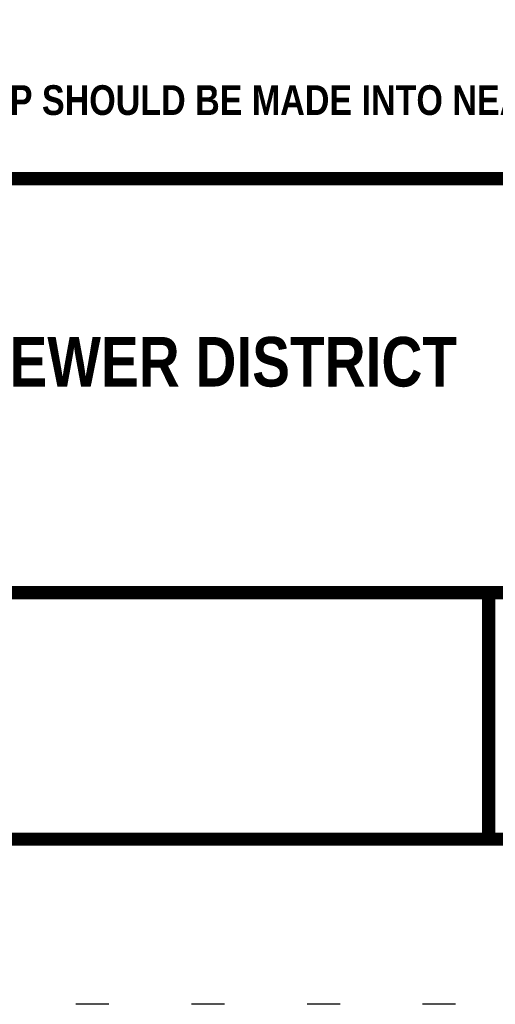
# Model space of a CAD drawing. Header units: feet. Extents: x 12.9 to 21.4, y -2.9 to 8.1.
# Tile 2 of 179: x 17.9 to 19.4, y -2.9 to 0.1. Entities that reach past the tile are written whole.
import ezdxf
from ezdxf.enums import TextEntityAlignment as Align

# ---------------------------------------------------------------- set-up
doc = ezdxf.new("R2010")
doc.units = ezdxf.units.FT
doc.header["$MEASUREMENT"] = 0
doc.linetypes.add('DOT2', pattern=[0.125, 0, -0.125])
doc.layers.get('DEFPOINTS').update_dxf_attribs({"linetype": 'CONTINUOUS'})
doc.layers.add('BORDER', color=7, linetype='CONTINUOUS')
doc.layers.add('TEXT', color=7, linetype='CONTINUOUS')
doc.styles.add('TECHNICAL', font='techb___.ttf')

msp = doc.modelspace()

# ---------------------------------------------------------------- linework, layer by layer
at = {"layer": 'BORDER', "color": 7, "const_width": 0.04}
msp.add_lwpolyline([(13.36586, -2.40798), (13.36586, 7.59202), (20.86586, 7.59202), (20.86586, -2.40798)], close=True, dxfattribs=at)
for points in [[(13.36586, -0.408), (20.86586, -0.408)], [(13.36586, -1.66126), (20.86586, -1.66126)], [(19.36587, -1.66126), (19.36587, -2.40798)]]:
    msp.add_lwpolyline(points, dxfattribs=at)
at = {"layer": 'DEFPOINTS', "color": 7, "linetype": 'DOT2', "ltscale": 2}
msp.add_lwpolyline([(12.86586, -2.90798), (12.86586, 8.09202), (21.36586, 8.09202), (21.36586, -2.90798)], close=True, dxfattribs=at)

# ---------------------------------------------------------------- texts
at = {"layer": 'TEXT', "color": 7, "style": 'TECHNICAL'}
for s, height, p in [('FOR COMMERCIAL TAP 6 INCH OR LARGER, TAP SHOULD BE MADE INTO NEAREST MANHOLE.', 0.09, (20.3267, -0.17003)), ('BELMONT COUNTY WATER AND SEWER DISTRICT', 0.15, (19.27008, -0.9623))]:
    msp.add_text(s, height=height, dxfattribs=at).set_placement(p, align=Align.MIDDLE_RIGHT)

doc.saveas('drawing.dxf')
